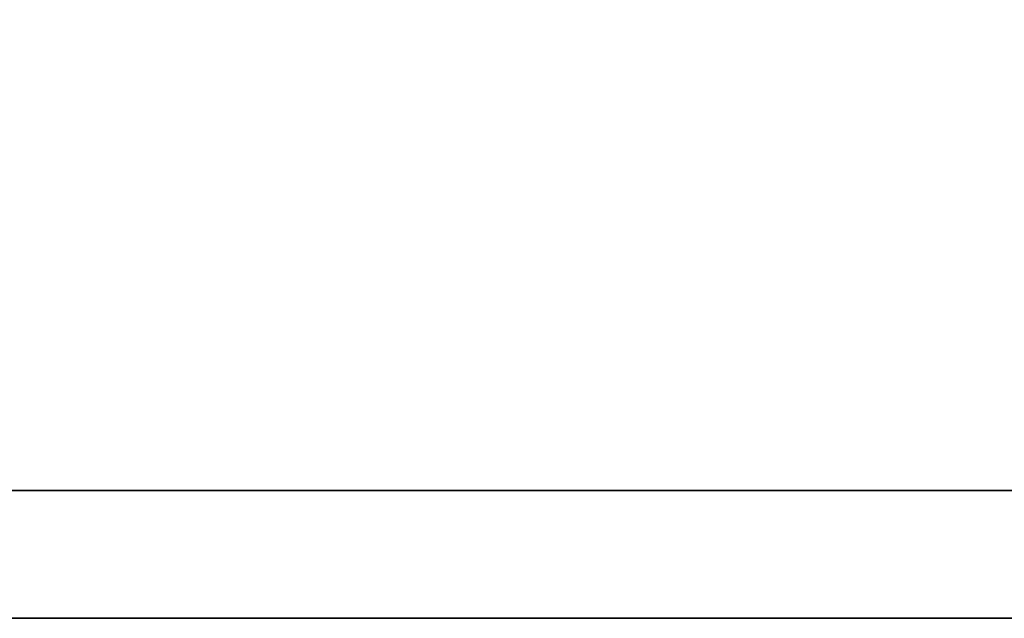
# Model space of a CAD drawing. Header units: millimetres. Extents: x -198 to -55, y 39 to 129.
# Tile 34 of 58: x -109.744 to -109.283, y 92.2 to 92.481. Entities that reach past the tile are written whole.
import ezdxf

# ---------------------------------------------------------------- set-up
doc = ezdxf.new("R2010")
doc.units = ezdxf.units.MM
doc.header["$LTSCALE"] = 0.1
doc.layers.add('DIM', color=4, linetype='CONTINUOUS')
doc.layers.add('layer 1', color=7, linetype='CONTINUOUS')

# ---------------------------------------------------------------- blocks, each defined once
blk = doc.blocks.new('TBI MOTION logo(完整正式版)')
at = {"layer": 'layer 1', "color": 22, "lineweight": 35}
blk.add_open_spline([(75.90875, -9.47875), (75.90875, -9.47875), (75.90875, -12.28625), (75.90875, -12.28625), (75.90875, -12.28625), (75.90875, -12.28625), (75.90875, -12.47875), (75.90875, -12.47875), (75.90875, -12.47875), (75.90875, -12.47875), (75.71625, -12.47875), (75.71625, -12.47875), (75.71625, -12.47875), (75.71625, -12.47875), (-88.32875, -12.47875), (-88.32875, -12.47875), (-88.32875, -12.47875), (-88.32875, -12.47875), (-88.32875, -13.29375), (-88.32875, -13.29375), (-88.32875, -13.29375), (-88.32875, -13.29375), (82.89125, -13.29375), (82.89125, -13.29375), (82.89125, -13.29375), (82.89125, -13.29375), (75.90875, -9.47875), (75.90875, -9.47875)], degree=3, knots=[0, 0, 0, 0, 0.1428571, 0.1428571, 0.1428571, 0.1428572, 0.2857143, 0.2857143, 0.2857143, 0.2857143, 0.4285714, 0.4285714, 0.4285714, 0.4285714, 0.5714286, 0.5714286, 0.5714286, 0.5714286, 0.7142857, 0.7142857, 0.7142857, 0.7142857, 0.8571429, 0.8571429, 0.8571429, 0.8571429, 1, 1, 1, 1], dxfattribs=at)

msp = doc.modelspace()

# ---------------------------------------------------------------- block references
at = {"layer": 'DIM', "color": 7, "xscale": 0.07355782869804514, "yscale": 0.07355782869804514, "zscale": 0.07355782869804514}
msp.add_blockref('TBI MOTION logo(完整正式版)', (-111.31536, 93.17813), dxfattribs=at)

doc.saveas('drawing.dxf')
